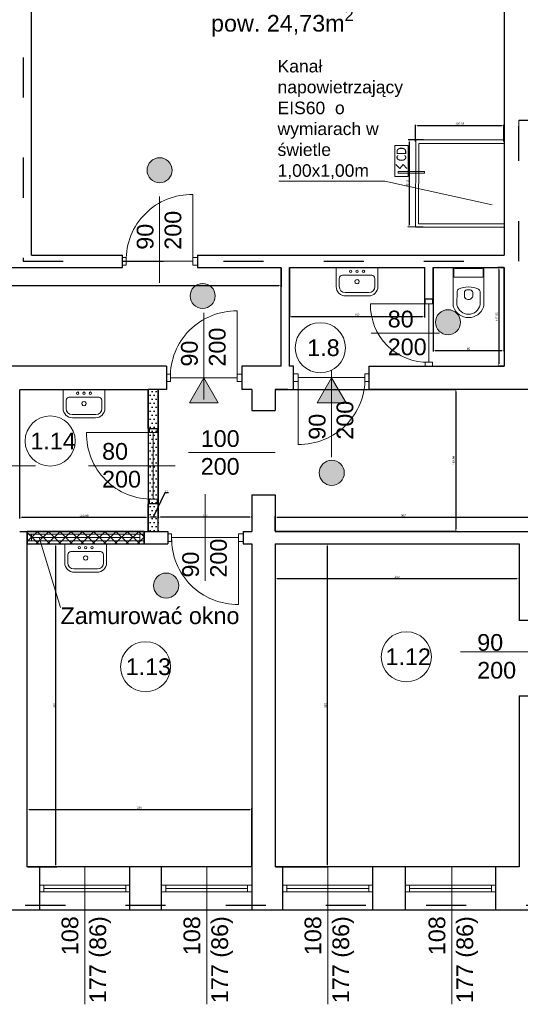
# Model space of a CAD drawing. Header units: millimetres. Extents: x 509 to 36614, y 492 to 3401.
# Tile 14 of 41: x 9905 to 10505, y 1175 to 2355. Entities that reach past the tile are written whole.
import ezdxf
from ezdxf.enums import TextEntityAlignment as Align

# ---------------------------------------------------------------- set-up
doc = ezdxf.new("R2010")
doc.units = ezdxf.units.MM
doc.linetypes.add('ACAD_ISO03W100', pattern=[30, 12, -18])
for name, color, linetype, lineweight in [('B_Wyposażenie', 10, 'Continuous', 9), ('oddymianie', 5, 'Continuous', 20), ('opisy', 5, 'Continuous', 5), ('stolarka', 3, 'Continuous', 9), ('Wymiar', 7, 'Continuous', 5), ('wymiary', 6, 'Continuous', 5), ('ściany nośne', 1, 'Continuous', 25)]:
    doc.layers.add(name, color=color, linetype=linetype, lineweight=lineweight)
doc.styles.add('CALIBRI', font='calibri.ttf')
doc.styles.get("Standard").update_dxf_attribs({"font": 'ARIAL.TTF'})
doc.dimstyles.new('ISO-25', dxfattribs={"dimtxt": 2.5, "dimasz": 2.5, "dimexe": 1.25, "dimexo": 0.625, "dimtad": 1, "dimtxsty": 'Standard', "dimcen": 2.5, "dimadec": 0, "dimazin": 0, "dimtfac": 1, "dimtmove": 0, "dimatfit": 3, "dimfxl": 0, "dimarcsym": 0})

# ---------------------------------------------------------------- blocks, each defined once
blk = doc.blocks.new('*D332')
at = {"layer": 'Defpoints', "color": 0}
for p in [(10485.2, 2057.8), (10478.9, 1939.8), (10485.2, 1939.8)]:
    blk.add_point(p, dxfattribs=at)
at = {"layer": 'wymiary', "color": 0, "lineweight": -2}
for p, q in [((10484.6, 2057.8), (10477.7, 2057.8)), ((10478.9, 2055.3), (10478.9, 1942.3)), ((10484.6, 1939.8), (10477.7, 1939.8))]:
    blk.add_line(p, q, dxfattribs=at)
at = {"layer": 'wymiary', "color": 0}
for points in [[(10479.4, 2055.3), (10478.5, 2055.3), (10478.9, 2057.8)], [(10478.5, 1942.3), (10479.4, 1942.3), (10478.9, 1939.8)]]:
    blk.add_solid(points, dxfattribs=at)
at = {"layer": 'wymiary', "color": 0, "insert": (10476.8, 1998.8), "char_height": 2.5, "attachment_point": 5, "rotation": 90}
blk.add_mtext('117,95', dxfattribs=at)
blk = doc.blocks.new('*D333')
at = {"layer": 'Defpoints', "color": 0}
for p in [(10228.2, 2057.8), (10390.2, 2057.8), (10390.2, 1999.3)]:
    blk.add_point(p, dxfattribs=at)
at = {"layer": 'wymiary', "color": 0, "lineweight": -2}
for p, q in [((10228.2, 2057.2), (10228.2, 1998)), ((10390.2, 2057.2), (10390.2, 1998)), ((10230.7, 1999.3), (10387.7, 1999.3))]:
    blk.add_line(p, q, dxfattribs=at)
at = {"layer": 'wymiary', "color": 0}
for points in [[(10230.7, 1999.7), (10230.7, 1998.8), (10228.2, 1999.3)], [(10387.7, 1998.8), (10387.7, 1999.7), (10390.2, 1999.3)]]:
    blk.add_solid(points, dxfattribs=at)
at = {"layer": 'wymiary', "color": 0, "insert": (10309.2, 2001.2), "char_height": 2.5, "attachment_point": 5}
blk.add_mtext('162', dxfattribs=at)
blk = doc.blocks.new('*D334')
at = {"layer": 'Defpoints', "color": 0}
for p in [(10400.2, 2057.8), (10485.2, 2057.8), (10485.2, 1958.5)]:
    blk.add_point(p, dxfattribs=at)
at = {"layer": 'wymiary', "color": 0, "lineweight": -2}
for p, q in [((10400.2, 2057.2), (10400.2, 1957.3)), ((10485.2, 2057.2), (10485.2, 1957.3)), ((10402.7, 1958.5), (10482.7, 1958.5))]:
    blk.add_line(p, q, dxfattribs=at)
at = {"layer": 'wymiary', "color": 0}
for points in [[(10402.7, 1958.9), (10402.7, 1958.1), (10400.2, 1958.5)], [(10482.7, 1958.1), (10482.7, 1958.9), (10485.2, 1958.5)]]:
    blk.add_solid(points, dxfattribs=at)
at = {"layer": 'wymiary', "color": 0, "insert": (10442.7, 1960.4), "char_height": 2.5, "attachment_point": 5}
blk.add_mtext('85', dxfattribs=at)
blk = doc.blocks.new('*D335')
at = {"layer": 'Defpoints', "color": 0}
for p in [(8696.2, 2057.8), (10218.2, 2057.8), (8696.2, 2036)]:
    blk.add_point(p, dxfattribs=at)
at = {"layer": 'wymiary', "color": 0, "lineweight": -2}
for p, q in [((8696.2, 2057.2), (8696.2, 2034.7)), ((10218.2, 2057.2), (10218.2, 2034.7)), ((10215.7, 2036), (8698.7, 2036))]:
    blk.add_line(p, q, dxfattribs=at)
at = {"layer": 'wymiary', "color": 0}
for points in [[(8698.7, 2036.4), (8698.7, 2035.5), (8696.2, 2036)], [(10215.7, 2035.5), (10215.7, 2036.4), (10218.2, 2036)]]:
    blk.add_solid(points, dxfattribs=at)
at = {"layer": 'wymiary', "color": 0, "insert": (9457.2, 2037.9), "char_height": 2.5, "attachment_point": 5}
blk.add_mtext('1522', dxfattribs=at)
blk = doc.blocks.new('*D352')
at = {"layer": 'Defpoints', "color": 0}
for p in [(10183.2, 1408.7), (9914.2, 1339.8), (10183.2, 1339.8)]:
    blk.add_point(p, dxfattribs=at)
at = {"layer": 'wymiary', "color": 0, "lineweight": -2}
for p, q in [((9914.2, 1340.4), (9914.2, 1410)), ((9916.7, 1408.7), (10180.7, 1408.7)), ((10183.2, 1340.4), (10183.2, 1410))]:
    blk.add_line(p, q, dxfattribs=at)
at = {"layer": 'wymiary', "color": 0}
for points in [[(9916.7, 1409.1), (9916.7, 1408.3), (9914.2, 1408.7)], [(10180.7, 1408.3), (10180.7, 1409.1), (10183.2, 1408.7)]]:
    blk.add_solid(points, dxfattribs=at)
at = {"layer": 'wymiary', "color": 0, "insert": (10048.7, 1410.6), "char_height": 2.5, "attachment_point": 5}
blk.add_mtext('269', dxfattribs=at)
blk = doc.blocks.new('*D353')
at = {"layer": 'Defpoints', "color": 0}
for p in [(9914.2, 1726.8), (9948.5, 1726.8), (9914.2, 1339.8)]:
    blk.add_point(p, dxfattribs=at)
at = {"layer": 'wymiary', "color": 0, "lineweight": -2}
for p, q in [((9914.9, 1726.8), (9949.8, 1726.8)), ((9948.5, 1342.3), (9948.5, 1724.3)), ((9914.9, 1339.8), (9949.8, 1339.8))]:
    blk.add_line(p, q, dxfattribs=at)
at = {"layer": 'wymiary', "color": 0}
for points in [[(9949, 1724.3), (9948.1, 1724.3), (9948.5, 1726.8)], [(9948.1, 1342.3), (9949, 1342.3), (9948.5, 1339.8)]]:
    blk.add_solid(points, dxfattribs=at)
at = {"layer": 'wymiary', "color": 0, "insert": (9946.6, 1533.3), "char_height": 2.5, "attachment_point": 5, "rotation": 90}
blk.add_mtext('387', dxfattribs=at)
blk = doc.blocks.new('*D354')
at = {"layer": 'Defpoints', "color": 0}
for p in [(10211.2, 1726.8), (10503.2, 1726.8), (10503.2, 1685.2)]:
    blk.add_point(p, dxfattribs=at)
at = {"layer": 'wymiary', "color": 0, "lineweight": -2}
for p, q in [((10211.2, 1726.2), (10211.2, 1684)), ((10503.2, 1726.2), (10503.2, 1684)), ((10213.7, 1685.2), (10500.7, 1685.2))]:
    blk.add_line(p, q, dxfattribs=at)
at = {"layer": 'wymiary', "color": 0}
for points in [[(10213.7, 1685.7), (10213.7, 1684.8), (10211.2, 1685.2)], [(10500.7, 1684.8), (10500.7, 1685.7), (10503.2, 1685.2)]]:
    blk.add_solid(points, dxfattribs=at)
at = {"layer": 'wymiary', "color": 0, "insert": (10357.2, 1687.2), "char_height": 2.5, "attachment_point": 5}
blk.add_mtext('292', dxfattribs=at)
blk = doc.blocks.new('*D355')
at = {"layer": 'Defpoints', "color": 0}
for p in [(10211.2, 1726.8), (10211.2, 1339.8), (10273.4, 1339.8)]:
    blk.add_point(p, dxfattribs=at)
at = {"layer": 'wymiary', "color": 0, "lineweight": -2}
for p, q in [((10211.9, 1726.8), (10274.6, 1726.8)), ((10273.4, 1724.3), (10273.4, 1342.3)), ((10211.9, 1339.8), (10274.6, 1339.8))]:
    blk.add_line(p, q, dxfattribs=at)
at = {"layer": 'wymiary', "color": 0}
for points in [[(10273.8, 1724.3), (10273, 1724.3), (10273.4, 1726.8)], [(10273, 1342.3), (10273.8, 1342.3), (10273.4, 1339.8)]]:
    blk.add_solid(points, dxfattribs=at)
at = {"layer": 'wymiary', "color": 0, "insert": (10271.5, 1533.3), "char_height": 2.5, "attachment_point": 5, "rotation": 90}
blk.add_mtext('387', dxfattribs=at)
blk = doc.blocks.new('*D362')
at = {"layer": 'Defpoints', "color": 0}
for p in [(10518.2, 1758.9), (10211.2, 1741.8), (10518.2, 1741.8)]:
    blk.add_point(p, dxfattribs=at)
at = {"layer": 'wymiary', "color": 0, "lineweight": -2}
for p, q in [((10211.2, 1742.4), (10211.2, 1760.1)), ((10213.7, 1758.9), (10515.7, 1758.9)), ((10518.2, 1742.4), (10518.2, 1760.1))]:
    blk.add_line(p, q, dxfattribs=at)
at = {"layer": 'wymiary', "color": 0}
for points in [[(10213.7, 1759.3), (10213.7, 1758.4), (10211.2, 1758.9)], [(10515.7, 1758.4), (10515.7, 1759.3), (10518.2, 1758.9)]]:
    blk.add_solid(points, dxfattribs=at)
at = {"layer": 'wymiary', "color": 0, "insert": (10364.7, 1760.8), "char_height": 2.5, "attachment_point": 5}
blk.add_mtext('307', dxfattribs=at)
blk = doc.blocks.new('*D363')
at = {"layer": 'Defpoints', "color": 0}
for p in [(10071.2, 1758.9), (10071.2, 1758.9), (10183.2, 1758.9)]:
    blk.add_point(p, dxfattribs=at)
at = {"layer": 'wymiary', "color": 0, "lineweight": -2}
for p, q in [((10071.2, 1758.2), (10071.2, 1757.6)), ((10180.7, 1758.9), (10073.7, 1758.9)), ((10183.2, 1759.5), (10183.2, 1760.1))]:
    blk.add_line(p, q, dxfattribs=at)
at = {"layer": 'wymiary', "color": 0}
for points in [[(10073.7, 1759.3), (10073.7, 1758.4), (10071.2, 1758.9)], [(10180.7, 1758.4), (10180.7, 1759.3), (10183.2, 1758.9)]]:
    blk.add_solid(points, dxfattribs=at)
at = {"layer": 'wymiary', "color": 0, "insert": (10127.2, 1760.7), "char_height": 2.5, "attachment_point": 5}
blk.add_mtext('112', dxfattribs=at)
blk = doc.blocks.new('*D364')
at = {"layer": 'Defpoints', "color": 0}
for p in [(10059.2, 1911.7), (10071.2, 1911.7), (10059.2, 1758.9)]:
    blk.add_point(p, dxfattribs=at)
at = {"layer": 'wymiary', "color": 0, "lineweight": -2}
for p, q in [((10059.2, 1911.1), (10059.2, 1757.6)), ((10071.2, 1911.1), (10071.2, 1757.6)), ((10078.9, 1787.9), (10065.2, 1758.9)), ((10083.4, 1787.9), (10078.9, 1787.9)), ((10068.7, 1758.9), (10061.7, 1758.9))]:
    blk.add_line(p, q, dxfattribs=at)
at = {"layer": 'wymiary', "color": 0}
for points in [[(10061.7, 1759.3), (10061.7, 1758.4), (10059.2, 1758.9)], [(10068.7, 1758.4), (10068.7, 1759.3), (10071.2, 1758.9)]]:
    blk.add_solid(points, dxfattribs=at)
at = {"layer": 'wymiary', "color": 0, "insert": (10081.1, 1789.8), "char_height": 2.5, "attachment_point": 5}
blk.add_mtext('12', dxfattribs=at)
blk = doc.blocks.new('*D365')
at = {"layer": 'Defpoints', "color": 0}
for p in [(9905.2, 1911.8), (10059.2, 1911.8), (9905.2, 1758.3)]:
    blk.add_point(p, dxfattribs=at)
at = {"layer": 'wymiary', "color": 0, "lineweight": -2}
for p, q in [((9905.2, 1911.2), (9905.2, 1757)), ((10059.2, 1911.2), (10059.2, 1757)), ((10056.7, 1758.3), (9907.7, 1758.3))]:
    blk.add_line(p, q, dxfattribs=at)
at = {"layer": 'wymiary', "color": 0}
for points in [[(9907.7, 1758.7), (9907.7, 1757.9), (9905.2, 1758.3)], [(10056.7, 1757.9), (10056.7, 1758.7), (10059.2, 1758.3)]]:
    blk.add_solid(points, dxfattribs=at)
at = {"layer": 'wymiary', "color": 0, "insert": (9982.2, 1760.4), "char_height": 2.5, "attachment_point": 5}
blk.add_mtext('153,99', dxfattribs=at)
blk = doc.blocks.new('*D366')
at = {"layer": 'Defpoints', "color": 0}
for p in [(10211.2, 1911.8), (10211.2, 1741.8), (10427.4, 1741.8)]:
    blk.add_point(p, dxfattribs=at)
at = {"layer": 'wymiary', "color": 0, "lineweight": -2}
for p, q in [((10211.9, 1911.8), (10428.6, 1911.8)), ((10427.4, 1909.3), (10427.4, 1744.3)), ((10211.9, 1741.8), (10428.6, 1741.8))]:
    blk.add_line(p, q, dxfattribs=at)
at = {"layer": 'wymiary', "color": 0}
for points in [[(10427.8, 1909.3), (10427, 1909.3), (10427.4, 1911.8)], [(10427, 1744.3), (10427.8, 1744.3), (10427.4, 1741.8)]]:
    blk.add_solid(points, dxfattribs=at)
at = {"layer": 'wymiary', "color": 0, "insert": (10425.2, 1826.8), "char_height": 2.5, "attachment_point": 5, "rotation": 90}
blk.add_mtext('169,99', dxfattribs=at)
blk = doc.blocks.new('*D378')
at = {"layer": 'Defpoints', "color": 0}
for p in [(10379.3, 2227.7), (10379.3, 2208), (10485.2, 2208)]:
    blk.add_point(p, dxfattribs=at)
at = {"layer": 'oddymianie', "color": 0, "lineweight": -2}
for p, q in [((10379.3, 2208.6), (10379.3, 2228.9)), ((10482.7, 2227.7), (10381.8, 2227.7)), ((10485.2, 2208.6), (10485.2, 2228.9))]:
    blk.add_line(p, q, dxfattribs=at)
at = {"layer": 'oddymianie', "color": 0}
for points in [[(10381.8, 2228.1), (10381.8, 2227.2), (10379.3, 2227.7)], [(10482.7, 2227.2), (10482.7, 2228.1), (10485.2, 2227.7)]]:
    blk.add_solid(points, dxfattribs=at)
at = {"layer": 'oddymianie', "color": 0, "insert": (10432.3, 2229.8), "char_height": 2.5, "attachment_point": 5}
blk.add_mtext('105,88', dxfattribs=at)
blk = doc.blocks.new('*D379')
at = {"layer": 'Defpoints', "color": 0}
for p in [(10389.5, 2210.8), (10371.4, 2106.4), (10389.2, 2106.3)]:
    blk.add_point(p, dxfattribs=at)
at = {"layer": 'oddymianie', "color": 0, "lineweight": -2}
for p, q in [((10388.9, 2210.8), (10370.5, 2210.9)), ((10371.7, 2208.4), (10371.5, 2108.9)), ((10388.6, 2106.3), (10370.2, 2106.4))]:
    blk.add_line(p, q, dxfattribs=at)
at = {"layer": 'oddymianie', "color": 0}
for points in [[(10372.1, 2208.4), (10371.3, 2208.4), (10371.7, 2210.9)], [(10371, 2108.9), (10371.9, 2108.9), (10371.4, 2106.4)]]:
    blk.add_solid(points, dxfattribs=at)
at = {"layer": 'oddymianie', "color": 0, "insert": (10369.5, 2158.6), "char_height": 2.5, "attachment_point": 5, "rotation": 89.8381}
blk.add_mtext('104,5', dxfattribs=at)

msp = doc.modelspace()

# ---------------------------------------------------------------- hatches: boundary and pattern name
at = {"layer": 'stolarka', "transparency": 33554687}
h = msp.add_hatch(color=251, dxfattribs=at)
h.dxf.hatch_style = 1
h.paths.add_polyline_path([(10087.726, 2174.373, 1), (10057.726, 2174.373, 1)])
h = msp.add_hatch(color=251, dxfattribs=at)
h.dxf.hatch_style = 1
h.paths.add_polyline_path([(10139.334, 2023.776, 1), (10109.334, 2023.776, 1)])
h = msp.add_hatch(color=251, dxfattribs=at)
h.dxf.hatch_style = 1
h.paths.add_polyline_path([(10433.207, 1992.291, 1), (10403.207, 1992.291, 1)])
h = msp.add_hatch(color=251, dxfattribs=at)
h.dxf.hatch_style = 1
h.paths.add_polyline_path([(10293.977, 1811.881, 1), (10263.977, 1811.881, 1)])
h = msp.add_hatch(color=251, dxfattribs=at)
h.dxf.hatch_style = 1
h.paths.add_polyline_path([(10095.612, 1676.833, 1), (10065.612, 1676.833, 1)])
at = {"layer": 'Wymiar', "transparency": 33554687}
h = msp.add_hatch(color=251, dxfattribs=at)
h.dxf.hatch_style = 1
h.paths.add_polyline_path([(10125.724, 1925.769), (10108.409, 1895.778), (10143.04, 1895.778)])
h = msp.add_hatch(color=251, dxfattribs=at)
h.dxf.hatch_style = 1
h.paths.add_polyline_path([(10278.726, 1925.769), (10261.411, 1895.778), (10296.041, 1895.778)])
at = {"layer": 'ściany nośne', "transparency": 33554687}
h = msp.add_hatch(dxfattribs=at)
h.set_pattern_fill('DOTS', color=251, scale=3)
h.set_pattern_definition([(0, (-4009.295, 5376.5963), (2.38125, 4.7625), [0, -4.7625])])
h.paths.add_polyline_path([(10069.726, 1864.79), (10071.226, 1864.79), (10071.226, 1911.703), (10071.226, 1911.788), (10059.226, 1911.788), (10059.226, 1864.79), (10060.726, 1864.79)])
h.paths.add_polyline_path([(10060.726, 1864.79), (10060.726, 1860.29), (10065.226, 1860.29), (10069.726, 1860.29), (10069.726, 1864.79), (10060.726, 1864.79)], is_closed=False)
h.paths.add_polyline_path([(10059.226, 1864.79), (10059.226, 1860.29), (10060.726, 1860.29), (10060.726, 1864.79)])
h.paths.add_polyline_path([(10065.226, 1860.29), (10060.726, 1860.29), (10059.226, 1860.29), (10059.226, 1820.29), (10065.226, 1820.29)])
h.paths.add_polyline_path([(10069.726, 1860.29), (10065.226, 1860.29), (10065.226, 1820.29), (10071.226, 1820.29), (10071.226, 1864.79), (10069.726, 1864.79)])
h.paths.add_polyline_path([(10065.226, 1780.29), (10069.726, 1780.29), (10069.726, 1774.79), (10071.226, 1774.79), (10071.226, 1820.29), (10065.226, 1820.29)])
h.paths.add_polyline_path([(10065.226, 1820.29), (10059.226, 1820.29), (10059.226, 1780.402, 0.00932864), (10062.152, 1780.29), (10065.226, 1780.29)])
h.paths.add_polyline_path([(10062.152, 1780.29), (10060.726, 1780.29), (10060.726, 1774.79), (10069.726, 1774.79), (10069.726, 1780.29), (10065.226, 1780.29)])
h.paths.add_polyline_path([(10059.226, 1780.402), (10059.226, 1774.79), (10060.726, 1774.79), (10060.726, 1780.29), (10062.152, 1780.29, -0.00932864)])
h.paths.add_polyline_path([(10071.226, 1741.79), (10071.226, 1774.79), (10069.726, 1774.79), (10060.726, 1774.79), (10059.226, 1774.79), (10059.226, 1741.79), (10071.226, 1741.79)], is_closed=False)
h = msp.add_hatch(dxfattribs=at)
h.set_pattern_fill('ANSI37', color=251, scale=3)
h.set_pattern_definition([(45, (7158.244, 3876.654), (-6.735192, 6.735192), []), (135, (7158.244, 3876.654), (-6.735192, -6.735192), [])])
h.paths.add_polyline_path([(9914.231, 1741.791), (9914.231, 1726.79), (10054.231, 1726.79), (10054.231, 1741.79)])

# ---------------------------------------------------------------- linework, layer by layer
at = {"layer": 'B_Wyposażenie', "color": 251}
for p, q in [((10284.249, 2035.048), (10284.249, 2057.788)), ((10284.249, 2057.788), (10334.203, 2057.788)), ((10334.203, 2035.048), (10334.203, 2057.788)), ((10424.214, 2057.788), (10424.214, 2013.822)), ((10425.214, 2047.098), (10425.214, 2057.788)), ((10426.214, 2056.788), (10426.214, 2057.788)), ((10459.238, 2056.788), (10426.214, 2056.788)), ((10459.238, 2056.788), (10459.238, 2057.788)), ((10460.238, 2047.098), (10460.238, 2057.788)), ((10461.238, 2013.822), (10461.238, 2057.788)), ((10287.894, 2044.765), (10287.894, 2035.004)), ((10326.808, 2048.515), (10291.644, 2048.515)), ((10330.558, 2044.765), (10330.558, 2035.004)), ((10459.238, 2046.098), (10426.214, 2046.098)), ((10428.952, 2029.106), (10428.892, 2013.201)), ((10444.738, 2030.909), (10440.738, 2030.978)), ((10456.537, 2013.201), (10456.477, 2029.106)), ((10306.726, 2027.804), (10295.094, 2027.804)), ((10297.613, 2023.799), (10295.386, 2023.799)), ((10306.726, 2023.799), (10295.498, 2023.799)), ((10297.613, 2027.804), (10296.196, 2027.804)), ((10306.726, 2027.804), (10323.358, 2027.804)), ((10306.726, 2023.799), (10322.954, 2023.799)), ((10315.839, 2027.804), (10317.256, 2027.804)), ((10315.839, 2023.799), (10318.066, 2023.799)), ((10437.738, 2023.429), (10437.738, 2027.978)), ((10447.738, 2023.499), (10447.738, 2027.909)), ((9957.256, 1889.019), (9957.256, 1911.759)), ((9957.256, 1911.759), (10007.211, 1911.759)), ((10007.211, 1889.019), (10007.211, 1911.759)), ((9999.816, 1902.486), (9964.651, 1902.486)), ((9960.901, 1898.735), (9960.901, 1888.975)), ((10003.566, 1898.735), (10003.566, 1888.975)), ((9979.733, 1881.774), (9968.102, 1881.774)), ((9970.62, 1877.77), (9968.393, 1877.77)), ((9979.733, 1877.77), (9968.506, 1877.77)), ((9970.62, 1881.774), (9969.204, 1881.774)), ((9979.733, 1881.774), (9996.365, 1881.774)), ((9979.733, 1877.77), (9995.961, 1877.77)), ((9988.846, 1881.774), (9990.263, 1881.774)), ((9988.846, 1877.77), (9991.073, 1877.77)), ((9959.254, 1704.05), (9959.254, 1726.79)), ((9959.254, 1726.79), (10009.209, 1726.79)), ((10009.209, 1704.05), (10009.209, 1726.79)), ((9962.899, 1713.767), (9962.899, 1704.006)), ((10001.813, 1717.517), (9966.649, 1717.517)), ((10005.564, 1713.767), (10005.564, 1704.006)), ((9981.731, 1696.806), (9970.099, 1696.806)), ((9972.618, 1692.801), (9970.391, 1692.801)), ((9981.731, 1692.801), (9970.503, 1692.801)), ((9972.618, 1696.806), (9971.202, 1696.806)), ((9981.731, 1696.806), (9998.363, 1696.806)), ((9981.731, 1692.801), (9997.959, 1692.801)), ((9990.844, 1696.806), (9992.261, 1696.806)), ((9990.844, 1692.801), (9993.071, 1692.801))]:
    msp.add_line(p, q, dxfattribs=at)
for centre in [(10301.67, 2053.305), (10316.912, 2053.305), (9974.678, 1907.275), (9989.919, 1907.275), (9976.675, 1722.307), (9991.917, 1722.307)]:
    msp.add_circle(centre, 1.463, dxfattribs=at)
for centre, radius, start, end in [((10309.291, 2053.305), 1.463, 90, 270), ((10309.291, 2053.305), 1.463, 270, 90), ((10291.645, 2044.764), 3.751, 90.011278, 179.988722), ((10309.291, 2040.907), 2.565, 89.996323, 270.003677), ((10309.291, 2040.907), 2.565, 269.996323, 90.003677), ((10326.808, 2044.764), 3.751, 0.011278, 89.988722), ((10426.214, 2047.098), 1, 180, 270), ((10459.238, 2047.098), 1, 270, 0), ((10295.498, 2035.048), 11.249, 179.997207, 270.002793), ((10295.095, 2035.005), 7.201, 180.003602, 269.996398), ((10322.954, 2035.048), 11.249, 269.997207, 0.002793), ((10323.357, 2035.005), 7.201, 270.003602, 359.996398), ((10431.952, 2029.086), 3, 116.060423, 179.609769), ((10442.714, 2007.079), 27.498, 63.939577, 116.060423), ((10440.738, 2027.978), 3, 90, 180), ((10444.738, 2027.909), 3, 0, 90), ((10453.477, 2029.086), 3, 0.390231, 63.939577), ((10440.738, 2023.429), 3, 180, 228.952257), ((10442.714, 2025.041), 5.53, 224.477739, 318.160212), ((10444.738, 2023.499), 3, 314.319184, 0), ((10434.214, 2013.822), 10, 180, 199.269518), ((10442.726, 2016.798), 19.017, 199.269518, 340.730482), ((10442.714, 2015.865), 14.077, 190.911105, 349.088895), ((10451.238, 2013.822), 10, 340.730482, 0), ((9964.652, 1898.735), 3.751, 90.011278, 179.988722), ((9982.298, 1907.275), 1.463, 90, 270), ((9982.298, 1907.275), 1.463, 270, 90), ((9999.815, 1898.735), 3.751, 0.011278, 89.988722), ((9968.505, 1889.019), 11.249, 179.997207, 270.002793), ((9968.102, 1888.975), 7.201, 180.003602, 269.996398), ((9982.298, 1894.877), 2.565, 89.996323, 270.003677), ((9982.298, 1894.877), 2.565, 269.996323, 90.003677), ((9995.962, 1889.019), 11.249, 269.997207, 0.002793), ((9996.365, 1888.975), 7.201, 270.003602, 359.996398), ((9984.296, 1722.307), 1.463, 90, 270), ((9984.296, 1722.307), 1.463, 270, 90), ((9966.65, 1713.766), 3.751, 90.011278, 179.988722), ((9984.296, 1709.909), 2.565, 89.996323, 270.003677), ((9984.296, 1709.909), 2.565, 269.996323, 90.003677), ((10001.813, 1713.766), 3.751, 0.011278, 89.988722), ((9970.503, 1704.05), 11.249, 179.997207, 270.002793), ((9970.1, 1704.007), 7.201, 180.003602, 269.996398), ((9997.96, 1704.05), 11.249, 269.997207, 0.002793), ((9998.363, 1704.007), 7.201, 270.003602, 359.996398)]:
    msp.add_arc(centre, radius, start, end, dxfattribs=at)
at = {"layer": 'oddymianie'}
msp.add_lwpolyline([(10485.226, 2106.362), (10379.195, 2106.362), (10379.49, 2210.836), (10485.521, 2210.836)], close=True, dxfattribs=at)
for points in [[(10485.531, 2110.01), (10485.531, 2110.01), (10383.012, 2110.01), (10383.307, 2206.304), (10485.826, 2206.304), (10485.826, 2206.304)], [(10215.493, 2161.382), (10342.45, 2161.382), (10470.937, 2133.084)]]:
    msp.add_lwpolyline(points, dxfattribs=at)
at = {"layer": 'oddymianie', "color": 7, "linetype": 'Continuous'}
msp.add_lwpolyline([(10354.477, 2166.995), (10354.477, 2203.873), (10370.277, 2203.873), (10370.277, 2166.995)], close=True, dxfattribs=at)
for points in [[(10354.477, 2179.05), (10354.477, 2191.521), (10354.477, 2166.995)], [(10355.516, 2181.051), (10360.491, 2176.483), (10364.551, 2181.051), (10368.917, 2176.483)]]:
    msp.add_lwpolyline(points, dxfattribs=at)
at = {"layer": 'oddymianie', "color": 7}
msp.add_lwpolyline([(10358.391, 2170.697), (10358.391, 2172.776), (10390.137, 2172.776), (10390.137, 2170.697)], close=True, dxfattribs=at)
at = {"layer": 'opisy', "color": 251}
for p, q in [((10502.816, 2227.142), (10502.816, 2234.302)), ((10072.726, 2039.288), (10072.726, 2143.001)), ((10125.724, 1899.769), (10125.724, 2003.481)), ((10408.159, 1979.3), (10326.105, 1979.3)), ((10278.726, 1830.813), (10278.726, 1934.526)), ((10107.513, 1836.185), (10211.226, 1836.185)), ((9924.234, 1820.29), (9820.521, 1820.29)), ((10091.226, 1820.29), (9987.513, 1820.29)), ((10127.226, 1682.434), (10127.226, 1786.147)), ((10536.716, 1597.286), (10433.004, 1597.286)), ((9983.229, 1339.788), (9983.229, 1175.204)), ((10129.229, 1339.788), (10129.229, 1175.204)), ((10274.229, 1339.788), (10274.229, 1175.204)), ((10422.729, 1339.788), (10422.729, 1175.204))]:
    msp.add_line(p, q, dxfattribs=at)
for centre in [(10265.293, 1961.76), (9941.736, 1849.975), (10368.247, 1591.551), (10055.98, 1579.606)]:
    msp.add_circle(centre, 30, dxfattribs=at)
at = {"layer": 'stolarka', "color": 251}
for p, q in [((10112.726, 2065.288), (10112.726, 2145.288)), ((10032.726, 2069.788), (10028.226, 2069.788)), ((10032.726, 2069.788), (10032.726, 2060.788)), ((10112.726, 2065.288), (10032.726, 2065.288)), ((10112.726, 2069.788), (10112.726, 2060.788)), ((10112.726, 2069.788), (10118.226, 2069.788)), ((10032.726, 2060.788), (10028.226, 2060.788)), ((10112.726, 2060.788), (10118.226, 2060.788)), ((10390.747, 2014.3), (10390.747, 2019.8)), ((10399.747, 2014.3), (10399.747, 2019.8)), ((10165.724, 1925.769), (10165.724, 2005.769)), ((10395.247, 2014.3), (10325.247, 2014.3)), ((10390.747, 2014.3), (10399.747, 2014.3)), ((10395.247, 2014.3), (10395.247, 1944.3)), ((10390.747, 1944.3), (10390.747, 1939.8)), ((10390.747, 1944.3), (10399.747, 1944.3)), ((10399.747, 1944.3), (10399.747, 1939.8)), ((10085.724, 1930.269), (10081.224, 1930.269)), ((10085.724, 1930.269), (10085.724, 1921.269)), ((10165.724, 1925.769), (10085.724, 1925.769)), ((10165.724, 1930.269), (10165.724, 1921.269)), ((10165.724, 1930.269), (10171.224, 1930.269)), ((10238.726, 1930.455), (10233.226, 1930.455)), ((10238.726, 1921.455), (10238.726, 1930.455)), ((10238.726, 1925.955), (10318.726, 1925.955)), ((10238.726, 1925.955), (10238.726, 1845.955)), ((10318.726, 1930.455), (10323.226, 1930.455)), ((10318.726, 1921.455), (10318.726, 1930.455)), ((10085.724, 1921.269), (10081.224, 1921.269)), ((10165.724, 1921.269), (10171.224, 1921.269)), ((10238.726, 1921.455), (10233.226, 1921.455)), ((10318.726, 1921.455), (10323.226, 1921.455)), ((10060.726, 1860.29), (10060.726, 1864.79)), ((10069.726, 1860.29), (10069.726, 1864.79)), ((10065.226, 1860.29), (9985.226, 1860.29)), ((10069.726, 1860.29), (10060.726, 1860.29)), ((10065.226, 1780.29), (10065.226, 1860.29)), ((10060.726, 1780.29), (10060.726, 1774.79)), ((10069.726, 1780.29), (10060.726, 1780.29)), ((10069.726, 1780.29), (10069.726, 1774.79)), ((9914.231, 1738.291), (9919.231, 1738.291)), ((9919.231, 1738.291), (9919.231, 1730.291)), ((9919.231, 1738.291), (10054.231, 1738.291)), ((9919.231, 1734.291), (10049.231, 1734.291)), ((10054.231, 1738.29), (10049.231, 1738.29)), ((10049.231, 1738.29), (10049.231, 1730.29)), ((10087.226, 1738.79), (10082.726, 1738.79)), ((10087.226, 1738.79), (10087.226, 1729.79)), ((10167.226, 1734.29), (10087.226, 1734.29)), ((10167.226, 1738.79), (10167.226, 1729.79)), ((10167.226, 1738.79), (10172.726, 1738.79)), ((10167.226, 1734.29), (10167.226, 1654.29)), ((9919.231, 1730.291), (9914.231, 1730.291)), ((9919.231, 1730.291), (10049.231, 1730.291)), ((10049.231, 1730.29), (10054.231, 1730.29)), ((10087.226, 1729.79), (10082.726, 1729.79)), ((10167.226, 1729.79), (10172.726, 1729.79)), ((9929.229, 1317.788), (9934.229, 1317.788)), ((9934.229, 1309.788), (9929.229, 1309.788)), ((9934.229, 1317.788), (9934.229, 1309.788)), ((9934.229, 1317.788), (10032.229, 1317.788)), ((9934.229, 1313.788), (10032.229, 1313.788)), ((9934.229, 1309.788), (10032.229, 1309.788)), ((10037.229, 1317.788), (10032.229, 1317.788)), ((10032.229, 1317.788), (10032.229, 1309.788)), ((10032.229, 1309.788), (10037.229, 1309.788)), ((10075.229, 1317.788), (10080.229, 1317.788)), ((10080.229, 1309.788), (10075.229, 1309.788)), ((10080.229, 1317.788), (10080.229, 1309.788)), ((10080.229, 1317.788), (10178.229, 1317.788)), ((10080.229, 1313.788), (10178.229, 1313.788)), ((10080.229, 1309.788), (10178.229, 1309.788)), ((10183.229, 1317.788), (10178.229, 1317.788)), ((10178.229, 1317.788), (10178.229, 1309.788)), ((10178.229, 1309.788), (10183.229, 1309.788)), ((10220.229, 1317.788), (10225.229, 1317.788)), ((10225.229, 1309.788), (10220.229, 1309.788)), ((10225.229, 1317.788), (10225.229, 1309.788)), ((10225.229, 1317.788), (10323.229, 1317.788)), ((10225.229, 1313.788), (10323.229, 1313.788)), ((10225.229, 1309.788), (10323.229, 1309.788)), ((10328.229, 1317.788), (10323.229, 1317.788)), ((10323.229, 1317.788), (10323.229, 1309.788)), ((10323.229, 1309.788), (10328.229, 1309.788)), ((10367.229, 1317.788), (10372.229, 1317.788)), ((10372.229, 1309.788), (10367.229, 1309.788)), ((10372.229, 1317.788), (10372.229, 1309.788)), ((10372.229, 1317.788), (10470.229, 1317.788)), ((10372.229, 1313.788), (10470.229, 1313.788)), ((10372.229, 1309.788), (10470.229, 1309.788)), ((10475.229, 1317.788), (10470.229, 1317.788)), ((10470.229, 1317.788), (10470.229, 1309.788)), ((10470.229, 1309.788), (10475.229, 1309.788))]:
    msp.add_line(p, q, dxfattribs=at)
for points in [[(10112.726, 2145.288, 0.42573526), (10032.726, 2065.288)], [(10165.724, 2005.769, 0.42573526), (10085.724, 1925.769)], [(10325.247, 2014.3, 0.42548034), (10395.247, 1944.3)], [(10238.726, 1845.955, 0.42573526), (10318.726, 1925.955)], [(9985.226, 1860.29, 0.42573526), (10065.226, 1780.29)], [(10167.226, 1654.29, -0.42573526), (10087.226, 1734.29)]]:
    msp.add_lwpolyline(points, format="xyb", dxfattribs=at)
for centre in [(10072.726, 2174.373), (10124.334, 2023.776), (10418.207, 1992.291), (10278.977, 1811.881), (10080.612, 1676.833)]:
    msp.add_circle(centre, 15, dxfattribs=at)
at = {"layer": 'Wymiar', "color": 251}
for p, q in [((10125.724, 1925.769), (10108.409, 1895.778)), ((10125.724, 1925.769), (10143.04, 1895.778)), ((10278.726, 1925.769), (10261.411, 1895.778)), ((10278.726, 1925.769), (10296.041, 1895.778)), ((10143.04, 1895.778), (10108.409, 1895.778)), ((10296.041, 1895.778), (10261.411, 1895.778)), ((9954.141, 1650.743), (9928.489, 1734.291))]:
    msp.add_line(p, q, dxfattribs=at)
at = {"layer": 'ściany nośne', "color": 251, "linetype": 'ACAD_ISO03W100', "ltscale": 4}
for p, q in [((9909.252, 2549.511), (9909.252, 2065.529)), ((10502.816, 2234.302), (11125.622, 2234.302)), ((10502.816, 2065.529), (10502.816, 2227.142)), ((9909.252, 2065.529), (10502.816, 2065.529)), ((11399.944, 1293.767), (8699.886, 1293.767))]:
    msp.add_line(p, q, dxfattribs=at)
at = {"layer": 'ściany nośne', "color": 251}
for p, q in [((9919.226, 2072.788), (9919.226, 2509.788)), ((10485.226, 2384.788), (10485.226, 2072.788)), ((9919.226, 2072.788), (10028.226, 2072.788)), ((10028.226, 2057.788), (10028.226, 2072.788)), ((10118.226, 2072.788), (10485.226, 2072.788)), ((10118.226, 2072.788), (10118.226, 2057.788)), ((9823.226, 2057.788), (10028.226, 2057.788)), ((10118.226, 2057.788), (10218.226, 2057.788)), ((10218.246, 1939.812), (10218.226, 2057.788)), ((10228.226, 2057.788), (10390.226, 2057.788)), ((10228.246, 1939.812), (10228.226, 2057.788)), ((10390.232, 2019.799), (10390.226, 2057.788)), ((10400.226, 2057.788), (10485.226, 2057.788)), ((10400.232, 2019.801), (10400.226, 2057.788)), ((10485.226, 2057.788), (10485.226, 1939.836)), ((10400.232, 2019.801), (10390.232, 2019.799)), ((10081.226, 1939.836), (9152.237, 1939.837)), ((10081.226, 1939.836), (10081.221, 1911.701)), ((10171.226, 1939.836), (10171.221, 1911.701)), ((10218.246, 1939.836), (10171.226, 1939.836)), ((10233.226, 1939.836), (10228.246, 1939.836)), ((10233.226, 1911.684), (10233.226, 1939.836)), ((10323.226, 1939.788), (10400.246, 1939.812)), ((10323.226, 1939.788), (10323.226, 1911.788)), ((10400.246, 1939.812), (10485.226, 1939.812)), ((9905.24, 1911.729), (10059.226, 1911.788)), ((10059.226, 1864.79), (10059.226, 1911.788)), ((10059.226, 1911.788), (10059.226, 1741.79)), ((10071.226, 1911.788), (10059.226, 1911.788)), ((10071.226, 1864.79), (10071.226, 1911.788)), ((10071.226, 1741.79), (10071.226, 1911.788)), ((10081.221, 1911.701), (10071.226, 1911.703)), ((10183.226, 1911.684), (10171.221, 1911.686)), ((10183.226, 1911.684), (10183.226, 1886.685)), ((10226.226, 1911.784), (10211.226, 1911.784)), ((10211.226, 1911.684), (10211.226, 1886.685)), ((10211.226, 1911.684), (10233.226, 1911.684)), ((10524.234, 1911.784), (10323.226, 1911.788)), ((10183.226, 1886.685), (10211.226, 1886.685)), ((10059.226, 1864.79), (10071.226, 1864.79)), ((10183.226, 1785.685), (10183.226, 1741.79)), ((10183.226, 1785.685), (10211.226, 1785.685)), ((10211.226, 1785.685), (10211.226, 1741.79)), ((10059.226, 1741.79), (10059.226, 1774.79)), ((10071.226, 1774.79), (10059.226, 1774.79)), ((10071.226, 1741.79), (10071.226, 1774.79)), ((9905.236, 1741.791), (9914.231, 1741.791)), ((9914.231, 1726.791), (9914.231, 1741.791)), ((9914.231, 1741.791), (10054.231, 1741.79)), ((9914.231, 1741.791), (9914.231, 1726.79)), ((10054.231, 1741.79), (9914.231, 1741.791)), ((10054.231, 1741.79), (10059.226, 1741.79)), ((10054.231, 1741.79), (10054.231, 1726.79)), ((10054.231, 1726.79), (10054.231, 1741.79)), ((10059.226, 1741.79), (10071.226, 1741.79)), ((10071.226, 1741.79), (10082.726, 1741.79)), ((10082.726, 1741.79), (10082.726, 1726.79)), ((10172.726, 1741.79), (10183.226, 1741.79)), ((10172.726, 1741.79), (10172.726, 1726.79)), ((10211.226, 1741.79), (10518.226, 1741.79)), ((9914.229, 1339.788), (9914.231, 1726.791)), ((9914.231, 1726.79), (10054.231, 1726.79)), ((9914.231, 1726.79), (10054.231, 1726.79)), ((10054.231, 1726.79), (10074.226, 1726.79)), ((10074.226, 1726.79), (10082.726, 1726.79)), ((10172.726, 1726.79), (10183.226, 1726.79)), ((10183.226, 1726.79), (10183.226, 1339.788)), ((10211.226, 1726.79), (10211.226, 1339.788)), ((10211.226, 1726.79), (10503.226, 1726.79)), ((10503.226, 1726.79), (10503.226, 1634.786)), ((10518.226, 1634.786), (10503.226, 1634.786)), ((10503.226, 1544.786), (10503.226, 1339.788)), ((10503.226, 1544.786), (10518.226, 1544.786)), ((10183.229, 1339.788), (9914.229, 1339.788)), ((9929.229, 1287.788), (9929.229, 1339.788)), ((10037.229, 1287.788), (10037.229, 1339.788)), ((10075.229, 1287.788), (10075.229, 1339.788)), ((10183.229, 1339.788), (10183.229, 1287.788)), ((10503.226, 1339.788), (10211.226, 1339.788)), ((10220.229, 1287.788), (10220.229, 1339.788)), ((10328.229, 1287.788), (10328.229, 1339.788)), ((10367.229, 1287.788), (10367.229, 1339.788)), ((10475.229, 1287.788), (10475.229, 1339.788)), ((10970.229, 1287.788), (8381.226, 1287.788))]:
    msp.add_line(p, q, dxfattribs=at)

# ---------------------------------------------------------------- texts
at = {"layer": 'oddymianie', "color": 30, "ltscale": 300, "style": 'CALIBRI', "width": 0.8}
msp.add_text('CD', height=11.6391, rotation=90, dxfattribs=at).set_placement((10362.312, 2193.485), align=Align.MIDDLE_CENTER)
at = {"layer": 'oddymianie', "insert": (10214.033, 2306.549), "char_height": 15, "width": 121.38964, "attachment_point": 1}
msp.add_mtext('Kanał napowietrzający EIS60  o wymiarach w świetle 1,00x1,00m', dxfattribs=at)
at = {"layer": 'opisy', "color": 251, "char_height": 20, "attachment_point": 1}
for s, insert, width in [('\\A1;\\pxqc;Kuchnia\\Ppow. 24,73m{\\H0.7x;\\S2^ ;}', (10107.886, 2400.598), 223.77925), ('80\\P200', (10345.991, 2006.131), 6.69806), ('1.8', (10249.595, 1971.793), 104.91277), ('1.14', (9918.043, 1860.008), 104.91277), ('100\\P200', (10122.025, 1862.94), 6.69806), ('80\\P200', (10003.891, 1847.606), 6.69806), ('Zamurować okno', (9954.141, 1650.743), 518.52271), ('90\\P200', (10453.131, 1618.732), 6.69806), ('1.12', (10343.335, 1601.584), 104.91277), ('1.13', (10032.178, 1589.64), 104.91277)]:
    msp.add_mtext(s, dxfattribs=dict(at, insert=insert, width=width))
at = {"layer": 'opisy', "color": 251, "char_height": 20, "rotation": 90}
for s, insert, width, attachment_point in [('90\\P200', (10045.41, 2079.134), 6.69806, 1), ('90\\P200', (10098.409, 1939.198), 6.69806, 1), ('90\\P200', (10251.41, 1851.547), 6.69806, 1), ('90\\P200', (10099.91, 1686.434), 6.69806, 1), ('108\\P177 (86)', (9955.396, 1280.714), 104.91277, 3), ('108\\P177 (86)', (10101.396, 1280.714), 104.91277, 3), ('108\\P177 (86)', (10246.396, 1280.714), 104.91277, 3), ('108\\P177 (86)', (10394.896, 1280.714), 104.91277, 3)]:
    msp.add_mtext(s, dxfattribs=dict(at, insert=insert, width=width, attachment_point=attachment_point))

# ---------------------------------------------------------------- dimensions: what is measured, and where the dimension line sits
at = {"layer": 'oddymianie'}
for p1, p2, distance, picture, middle in [((10485.226, 2207.992), (10379.343, 2207.992), -19.669, '*D378', (10432.284, 2229.789)), ((10389.49, 2210.808), (10389.195, 2106.305), -17.751, '*D379', (10369.464, 2158.613))]:
    dim = msp.add_aligned_dim(p1=p1, p2=p2, distance=distance, dimstyle='ISO-25', override={"dimfxl": 1, "dimfxlon": 0}, dxfattribs=at)
    dim.commit()
    dim.dimension.update_dxf_attribs({"geometry": picture, "text_midpoint": middle})
at = {"layer": 'wymiary', "color": 251}
for base, p1, p2, picture, middle in [((8696.226, 2035.963), (10218.226, 2057.788), (8696.226, 2057.788), '*D335', (9457.226, 2037.865)), ((10390.226, 1999.251), (10228.226, 2057.788), (10390.226, 2057.788), '*D333', (10309.226, 2001.152)), ((10485.226, 1958.506), (10400.226, 2057.79), (10485.226, 2057.788), '*D334', (10442.726, 1960.408)), ((9905.24, 1758.29), (10059.226, 1911.788), (9905.24, 1911.801), '*D365', (9982.233, 1760.418)), ((10071.226, 1758.856), (10183.226, 1758.856), (10071.226, 1758.856), '*D363', (10127.226, 1760.736)), ((10518.226, 1758.856), (10211.226, 1741.79), (10518.226, 1741.79), '*D362', (10364.726, 1760.758)), ((10503.226, 1685.25), (10211.226, 1726.79), (10503.226, 1726.79), '*D354', (10357.226, 1687.151)), ((10183.226, 1408.705), (9914.229, 1339.788), (10183.226, 1339.788), '*D352', (10048.728, 1410.607))]:
    dim = msp.add_linear_dim(base=base, p1=p1, p2=p2, dimstyle='ISO-25', dxfattribs=at)
    dim.commit()
    dim.dimension.update_dxf_attribs({"geometry": picture, "text_midpoint": middle})
for base, p1, p2, picture, middle in [((10478.935, 1939.836), (10485.226, 2057.788), (10485.226, 1939.836), '*D332', (10476.808, 1998.812)), ((10427.37, 1741.79), (10211.226, 1911.784), (10211.226, 1741.79), '*D366', (10425.242, 1826.787)), ((9948.549, 1726.79), (9914.229, 1339.788), (9914.23, 1726.79), '*D353', (9946.647, 1533.289)), ((10273.387, 1339.788), (10211.226, 1726.79), (10211.226, 1339.788), '*D355', (10271.485, 1533.289))]:
    dim = msp.add_linear_dim(base=base, p1=p1, p2=p2, angle=90, dimstyle='ISO-25', dxfattribs=at)
    dim.commit()
    dim.dimension.update_dxf_attribs({"geometry": picture, "text_midpoint": middle})
dim = msp.add_linear_dim(base=(10059.226, 1758.856), p1=(10071.226, 1911.703), p2=(10059.226, 1911.703), dimstyle='ISO-25', override={"dimtmove": 1}, dxfattribs=at)
dim.commit()
dim.dimension.update_dxf_attribs({"geometry": '*D364', "text_midpoint": (10079.478, 1787.893), "dimtype": 160})

doc.saveas('drawing.dxf')
